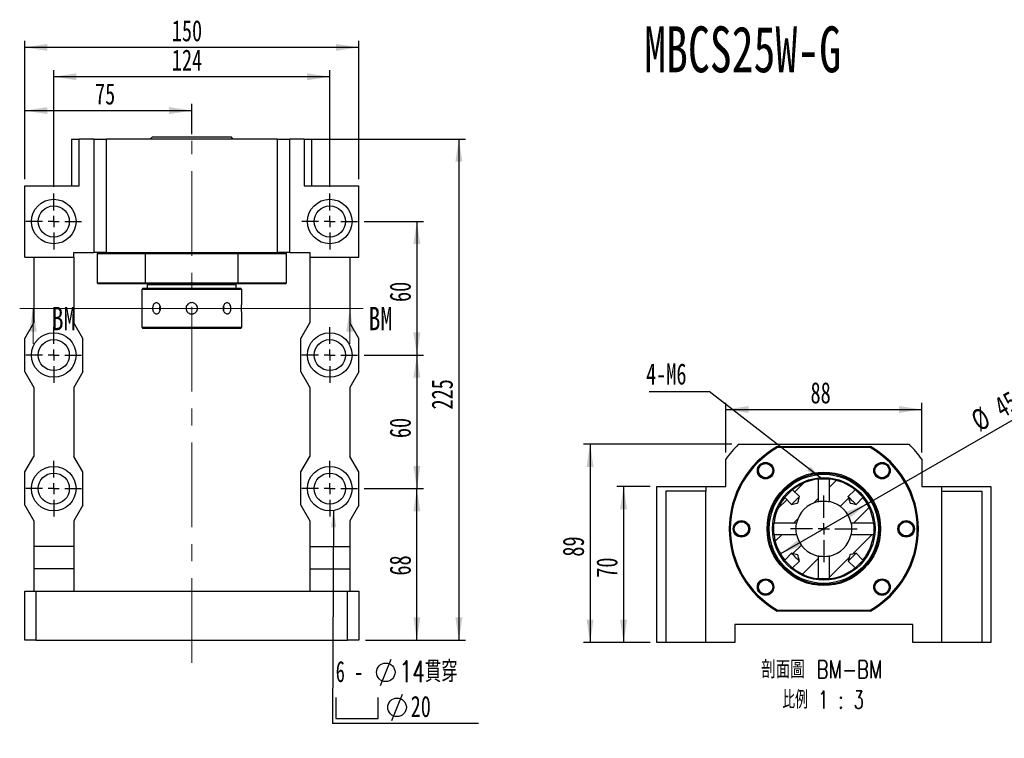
# Model space of a CAD drawing. Header units: millimetres. Extents: x 30 to 286, y 8 to 200.
# Tile 2 of 4: x 32 to 179, y 93 to 200. Entities that reach past the tile are written whole.
import ezdxf

# ---------------------------------------------------------------- set-up
doc = ezdxf.new("R2010")
doc.units = ezdxf.units.MM
doc.linetypes.add('CENTERX2', pattern=[20.32, 12.7, -2.54, 2.54, -2.54])
doc.layers.add('圖層0', color=7, linetype='Continuous')
doc.styles.add('SLDTEXTSTYLE0', font='TXT', dxfattribs={"width": 0.7})
doc.styles.add('SLDTEXTSTYLE2', font='TXT', dxfattribs={"width": 0.75})
doc.styles.add('SLDTEXTSTYLE3', font='TXT', dxfattribs={"width": 0.633333})
doc.styles.add('SLDTEXTSTYLE4', font='TXT', dxfattribs={"width": 0.7, "bigfont": 'bigfont'})
doc.styles.add('SLDTEXTSTYLE5', font='TXT', dxfattribs={"width": 0.75, "bigfont": 'bigfont'})
doc.styles.add('SLDTEXTSTYLE6', font='TXT', dxfattribs={"width": 0.65625, "bigfont": 'bigfont'})
doc.dimstyles.new('SLDDIMSTYLE2', dxfattribs={"dimtxt": 0.18, "dimasz": 2.5, "dimexe": 0, "dimexo": 0.0625, "dimgap": 0, "dimtad": 0, "dimtih": 1, "dimtoh": 1, "dimdec": 0, "dimrnd": 1e-09, "dimzin": 0, "dimdsep": 46, "dimtxsty": 'Standard', "dimsah": 1, "dimcen": 0.09, "dimadec": 0, "dimazin": 0, "dimtfac": 2.5, "dimtdec": 0, "dimtofl": 0, "dimtmove": 0, "dimatfit": 3, "dimfxl": 1, "dimfrac": 2, "dimtolj": 1, "dimtzin": 0, "dimarcsym": 0})
doc.dimstyles.new('SLDDIMSTYLE3', dxfattribs={"dimtxt": 3.389974, "dimasz": 2.5, "dimexe": 0, "dimexo": 0.0625, "dimgap": 0.847493, "dimtad": 1, "dimlfac": 3, "dimrnd": 1e-09, "dimzin": 12, "dimdsep": 46, "dimtxsty": 'SLDTEXTSTYLE0', "dimsah": 1, "dimcen": 0.09, "dimadec": 0, "dimazin": 3, "dimtfac": 1, "dimtofl": 0, "dimtmove": 0, "dimatfit": 3, "dimfxl": 1, "dimfrac": 2, "dimtolj": 1, "dimtzin": 12, "dimarcsym": 0})
doc.dimstyles.new('SLDDIMSTYLE4', dxfattribs={"dimtxt": 3.389974, "dimasz": 2.5, "dimexe": 0, "dimexo": 0.0625, "dimgap": 0.847493, "dimtad": 1, "dimlfac": 3, "dimrnd": 1e-09, "dimzin": 12, "dimdsep": 46, "dimtxsty": 'SLDTEXTSTYLE0', "dimsah": 1, "dimcen": 0, "dimadec": 0, "dimazin": 3, "dimtfac": 1, "dimtmove": 0, "dimatfit": 3, "dimfxl": 1, "dimfrac": 2, "dimtolj": 1, "dimtzin": 12, "dimarcsym": 0})

# ---------------------------------------------------------------- blocks, each defined once
blk = doc.blocks.new('_D_1')
at = {"layer": '圖層0', "color": 7}
for p, q in [((32.37, 176.52), (32.37, 187.8)), ((57.37, 183.26), (57.37, 187.8)), ((32.37, 186.8), (57.37, 186.8))]:
    blk.add_line(p, q, dxfattribs=at)
for points in [[(32.37, 186.8), (35.76, 186.27), (35.76, 187.32)], [(57.37, 186.8), (53.98, 187.32), (53.98, 186.27)]]:
    blk.add_solid(points, dxfattribs=at)
at = {"layer": '圖層0', "color": 7, "insert": (42.89, 190.89), "char_height": 3.175, "attachment_point": 1, "style": 'SLDTEXTSTYLE0'}
blk.add_mtext('75', dxfattribs=at)
blk = doc.blocks.new('_D_2')
at = {"layer": '圖層0', "color": 7}
for p, q in [((36.71, 175.36), (36.71, 192.86)), ((78.04, 191.86), (36.71, 191.86)), ((78.04, 175.36), (78.04, 192.86))]:
    blk.add_line(p, q, dxfattribs=at)
for points in [[(36.71, 191.86), (40.1, 191.34), (40.1, 192.38)], [(78.04, 191.86), (74.65, 192.38), (74.65, 191.34)]]:
    blk.add_solid(points, dxfattribs=at)
at = {"layer": '圖層0', "color": 7, "insert": (54.39, 195.95), "char_height": 3.175, "attachment_point": 1, "style": 'SLDTEXTSTYLE0'}
blk.add_mtext('124', dxfattribs=at)
blk = doc.blocks.new('_D_3')
at = {"layer": '圖層0', "color": 7}
for p, q in [((32.37, 176.52), (32.37, 197.26)), ((82.37, 196.26), (32.37, 196.26)), ((82.37, 176.52), (82.37, 197.26))]:
    blk.add_line(p, q, dxfattribs=at)
for points in [[(32.37, 196.26), (35.76, 195.74), (35.76, 196.78)], [(82.37, 196.26), (78.98, 196.78), (78.98, 195.74)]]:
    blk.add_solid(points, dxfattribs=at)
at = {"layer": '圖層0', "color": 7, "insert": (54.39, 200.35), "char_height": 3.175, "attachment_point": 1, "style": 'SLDTEXTSTYLE0'}
blk.add_mtext('150', dxfattribs=at)
blk = doc.blocks.new('_D_4')
at = {"layer": '圖層0', "color": 7}
for p, q in [((83.21, 170.19), (92.08, 170.19)), ((91.08, 170.19), (91.08, 150.19)), ((83.21, 150.19), (92.08, 150.19))]:
    blk.add_line(p, q, dxfattribs=at)
for points in [[(91.08, 170.19), (90.56, 166.8), (91.6, 166.8)], [(91.08, 150.19), (91.6, 153.58), (90.56, 153.58)]]:
    blk.add_solid(points, dxfattribs=at)
at = {"layer": '圖層0', "color": 7, "insert": (86.99, 158.14), "char_height": 3.175, "attachment_point": 1, "rotation": 90, "style": 'SLDTEXTSTYLE0'}
blk.add_mtext('60', dxfattribs=at)
blk = doc.blocks.new('_D_5')
at = {"layer": '圖層0', "color": 7}
for p, q in [((83.21, 150.19), (92.08, 150.19)), ((91.08, 150.19), (91.08, 130.19)), ((83.21, 130.19), (92.08, 130.19))]:
    blk.add_line(p, q, dxfattribs=at)
for points in [[(91.08, 150.19), (90.56, 146.8), (91.6, 146.8)], [(91.08, 130.19), (91.6, 133.58), (90.56, 133.58)]]:
    blk.add_solid(points, dxfattribs=at)
at = {"layer": '圖層0', "color": 7, "insert": (86.99, 137.76), "char_height": 3.175, "attachment_point": 1, "rotation": 90, "style": 'SLDTEXTSTYLE0'}
blk.add_mtext('60', dxfattribs=at)
blk = doc.blocks.new('_D_6')
at = {"layer": '圖層0', "color": 7}
for p, q in [((75.22, 182.52), (98.37, 182.52)), ((97.37, 182.52), (97.37, 107.52)), ((83.37, 107.52), (98.37, 107.52))]:
    blk.add_line(p, q, dxfattribs=at)
for points in [[(97.37, 182.52), (96.85, 179.13), (97.9, 179.13)], [(97.37, 107.52), (97.9, 110.91), (96.85, 110.91)]]:
    blk.add_solid(points, dxfattribs=at)
at = {"layer": '圖層0', "color": 7, "insert": (93.28, 142.04), "char_height": 3.175, "attachment_point": 1, "rotation": 90, "style": 'SLDTEXTSTYLE0'}
blk.add_mtext('225', dxfattribs=at)
blk = doc.blocks.new('_D_7')
at = {"layer": '圖層0', "color": 7}
for p, q in [((83.21, 130.19), (92.08, 130.19)), ((91.08, 107.52), (91.08, 130.19)), ((83.37, 107.52), (92.08, 107.52))]:
    blk.add_line(p, q, dxfattribs=at)
for points in [[(91.08, 130.19), (90.56, 126.8), (91.6, 126.8)], [(91.08, 107.52), (91.6, 110.91), (90.56, 110.91)]]:
    blk.add_solid(points, dxfattribs=at)
at = {"layer": '圖層0', "color": 7, "insert": (86.99, 117.18), "char_height": 3.175, "attachment_point": 1, "rotation": 90, "style": 'SLDTEXTSTYLE0'}
blk.add_mtext('68', dxfattribs=at)
blk = doc.blocks.new('SW_SYMBOL_HOLE_DIAM')
at = {"layer": '圖層0', "color": 0}
blk.add_line((300, 0), (700, 1000), dxfattribs=at)
blk.add_circle((500, 500), 350, dxfattribs=at)
blk = doc.blocks.new('SW_SYMBOL_HOLE_SPOT')
at = {"layer": '圖層0', "color": 0}
for p, q in [((0, 875), (0, 75)), ((1600, 75), (1600, 875)), ((0, 75), (1600, 75))]:
    blk.add_line(p, q, dxfattribs=at)
blk = doc.blocks.new('SW_NOTE_1')
at = {"layer": '圖層0', "color": 0}
blk.add_line((21.85, 0), (0, 0), dxfattribs=at)
at = {"layer": '圖層0', "color": 0, "xscale": 0.003964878, "yscale": 0.003964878, "zscale": 0.003964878}
for name, p in [('SW_SYMBOL_HOLE_DIAM', (5.98, 5.67)), ('SW_SYMBOL_HOLE_SPOT', (0.47, 0.43)), ('SW_SYMBOL_HOLE_DIAM', (7.67, 0.43))]:
    blk.add_blockref(name, p, dxfattribs=at)
at = {"layer": '圖層0', "color": 0, "char_height": 3.175, "attachment_point": 1}
for s, insert, style in [('6 -', (0.47, 9.36), 'SLDTEXTSTYLE3'), ('14\\M+18AD1\\M+190FA', (10.01, 9.36), 'SLDTEXTSTYLE4'), ('20', (11.69, 4.13), 'SLDTEXTSTYLE0')]:
    blk.add_mtext(s, dxfattribs=dict(at, insert=insert, style=style))
blk = doc.blocks.new('SW_CENTERMARKSYMBOL_1')
at = {"layer": '圖層0', "color": 0}
for p, q in [((0, 1.67), (0, 4.17)), ((-1.67, 0), (-4.17, 0)), ((0, 0), (-0.83, 0)), ((0, 0), (0, 0.83)), ((0, 0), (0, -0.83)), ((0, 0), (0.83, 0)), ((1.67, 0), (4.17, 0)), ((0, -1.67), (0, -4.17))]:
    blk.add_line(p, q, dxfattribs=at)
blk = doc.blocks.new('SW_CENTERMARKSYMBOL_2')
at = {"layer": '圖層0', "color": 0}
for p, q in [((0, 1.67), (0, 4.17)), ((-1.67, 0), (-4.17, 0)), ((0, 0), (-0.83, 0)), ((0, 0), (0, 0.83)), ((0, 0), (0, -0.83)), ((0, 0), (0.83, 0)), ((1.67, 0), (4.17, 0)), ((0, -1.67), (0, -4.17))]:
    blk.add_line(p, q, dxfattribs=at)
blk = doc.blocks.new('SW_CENTERMARKSYMBOL_3')
at = {"layer": '圖層0', "color": 0}
for p, q in [((0, 1.67), (0, 4.17)), ((-1.67, 0), (-4.17, 0)), ((0, 0), (-0.83, 0)), ((0, 0), (0, 0.83)), ((0, 0), (0, -0.83)), ((0, 0), (0.83, 0)), ((1.67, 0), (4.17, 0)), ((0, -1.67), (0, -4.17))]:
    blk.add_line(p, q, dxfattribs=at)
blk = doc.blocks.new('SW_CENTERMARKSYMBOL_4')
at = {"layer": '圖層0', "color": 0}
for p, q in [((0, 1.67), (0, 4.17)), ((-1.67, 0), (-4.17, 0)), ((0, 0), (-0.83, 0)), ((0, 0), (0, 0.83)), ((0, 0), (0, -0.83)), ((0, 0), (0.83, 0)), ((1.67, 0), (4.17, 0)), ((0, -1.67), (0, -4.17))]:
    blk.add_line(p, q, dxfattribs=at)
blk = doc.blocks.new('SW_CENTERMARKSYMBOL_5')
at = {"layer": '圖層0', "color": 0}
for p, q in [((0, 1.67), (0, 4.17)), ((-1.67, 0), (-4.17, 0)), ((0, 0), (-0.83, 0)), ((0, 0), (0, 0.83)), ((0, 0), (0, -0.83)), ((0, 0), (0.83, 0)), ((1.67, 0), (4.17, 0)), ((0, -1.67), (0, -4.17))]:
    blk.add_line(p, q, dxfattribs=at)
blk = doc.blocks.new('SW_CENTERMARKSYMBOL_6')
at = {"layer": '圖層0', "color": 0}
for p, q in [((0, 1.67), (0, 4.17)), ((-1.67, 0), (-4.17, 0)), ((0, 0), (-0.83, 0)), ((0, 0), (0, 0.83)), ((0, 0), (0, -0.83)), ((0, 0), (0.83, 0)), ((1.67, 0), (4.17, 0)), ((0, -1.67), (0, -4.17))]:
    blk.add_line(p, q, dxfattribs=at)
blk = doc.blocks.new('_D_8')
at = {"layer": '圖層0', "color": 7}
for p, q in [((126.02, 130.5), (121.03, 130.5)), ((122.03, 130.5), (122.03, 107.17)), ((126.02, 107.17), (121.03, 107.17))]:
    blk.add_line(p, q, dxfattribs=at)
for points in [[(122.03, 130.5), (121.51, 127.11), (122.55, 127.11)], [(122.03, 107.17), (122.55, 110.56), (121.51, 110.56)]]:
    blk.add_solid(points, dxfattribs=at)
at = {"layer": '圖層0', "color": 7, "insert": (117.94, 116.85), "char_height": 3.175, "attachment_point": 1, "rotation": 90, "style": 'SLDTEXTSTYLE0'}
blk.add_mtext('70', dxfattribs=at)
blk = doc.blocks.new('_D_9')
at = {"layer": '圖層0', "color": 7}
for p, q in [((137.35, 135.6), (137.35, 143.04)), ((166.68, 135.6), (166.68, 143.04)), ((137.35, 142.04), (166.68, 142.04))]:
    blk.add_line(p, q, dxfattribs=at)
for points in [[(137.35, 142.04), (140.74, 141.52), (140.74, 142.56)], [(166.68, 142.04), (163.29, 142.56), (163.29, 141.52)]]:
    blk.add_solid(points, dxfattribs=at)
at = {"layer": '圖層0', "color": 7, "insert": (150.03, 146.13), "char_height": 3.175, "attachment_point": 1, "style": 'SLDTEXTSTYLE0'}
blk.add_mtext('88', dxfattribs=at)
blk = doc.blocks.new('_D_10')
at = {"layer": '圖層0', "color": 7}
for p, q in [((138.23, 136.83), (116.02, 136.83)), ((117.02, 136.83), (117.02, 107.17)), ((126.02, 107.17), (116.02, 107.17))]:
    blk.add_line(p, q, dxfattribs=at)
for points in [[(117.02, 136.83), (116.49, 133.44), (117.54, 133.44)], [(117.02, 107.17), (117.54, 110.56), (116.49, 110.56)]]:
    blk.add_solid(points, dxfattribs=at)
at = {"layer": '圖層0', "color": 7, "insert": (112.92, 120.01), "char_height": 3.175, "attachment_point": 1, "rotation": 90, "style": 'SLDTEXTSTYLE0'}
blk.add_mtext('89', dxfattribs=at)
blk = doc.blocks.new('_D_11')
at = {"layer": '圖層0', "color": 7}
for q in [(182.7, 141.88), (145.52, 120.42)]:
    blk.add_line((158.51, 127.92), q, dxfattribs=at)
for points in [[(158.51, 127.92), (155.31, 126.67), (155.84, 125.77)], [(145.52, 120.42), (148.72, 121.66), (148.2, 122.56)]]:
    blk.add_solid(points, dxfattribs=at)
at = {"layer": '圖層0', "color": 7, "char_height": 3.175, "attachment_point": 1, "rotation": 30, "style": 'SLDTEXTSTYLE0'}
for s, insert in [('45', (177.21, 143.43)), ('%%c', (173.73, 141.42))]:
    blk.add_mtext(s, dxfattribs=dict(at, insert=insert))
blk = doc.blocks.new('SW_NOTE_2')
at = {"layer": '圖層0', "color": 0, "char_height": 2.6458, "attachment_point": 2}
for s, insert, style in [('\\M+19655\\M+196CA\\M+19AA4 BM-BM', (11.33, 3.41), 'SLDTEXTSTYLE5'), ('\\M+194E4\\M+197E1 1 : 3', (11.52, -1.12), 'SLDTEXTSTYLE6')]:
    blk.add_mtext(s, dxfattribs=dict(at, insert=insert, style=style))
blk = doc.blocks.new('SW_NOTE_3')
at = {"layer": '圖層0', "color": 0}
blk.add_line((-8.96, 0), (0, 0), dxfattribs=at)
at = {"layer": '圖層0', "color": 0, "insert": (-9.44, 4.2), "char_height": 3.175, "attachment_point": 1, "style": 'SLDTEXTSTYLE0'}
blk.add_mtext('4-M6', dxfattribs=at)
blk = doc.blocks.new('SW_CENTERMARKSYMBOL_7')
at = {"layer": '圖層0', "color": 0}
for p, q in [((0, 1.67), (0, 5)), ((-1.67, 0), (-5, 0)), ((0, 0), (-0.83, 0)), ((0, 0), (0, 0.83)), ((0, 0), (0, -0.83)), ((0, 0), (0.83, 0)), ((1.67, 0), (5, 0)), ((0, -1.67), (0, -5))]:
    blk.add_line(p, q, dxfattribs=at)

msp = doc.modelspace()

# ---------------------------------------------------------------- hatches: boundary and pattern name
at = {"linetype": 'Continuous', "lineweight": 18}
h = msp.add_hatch(dxfattribs=at)
h.set_pattern_fill('ANSI31', style=0)
edge = h.paths.add_edge_path(flags=0)
edge.add_spline(control_points=[(148.3627, 128.999), (148.2857, 128.6906), (148.2775, 128.3545), (148.1258, 128.0751), (148.1237, 128.0712), (148.121, 128.0674), (148.1177, 128.0643), (148.1142, 128.061), (148.1101, 128.0585), (148.1058, 128.0564), (148.0867, 128.0471), (148.0656, 128.0425), (148.0451, 128.037), (147.964, 128.0151), (147.8823, 127.9953), (147.8008, 127.9748), (147.5954, 127.9234), (147.39, 127.8722), (147.1846, 127.8209)], knot_values=[0.00396067, 0.00396067, 0.00396067, 0.00396067, 0.00682202, 0.00682202, 0.00682202, 0.00686173, 0.00686173, 0.00686173, 0.00690371, 0.00690371, 0.00690371, 0.00709096, 0.00709096, 0.00709096, 0.0078316, 0.0078316, 0.0078316, 0.00969718, 0.00969718, 0.00969718, 0.00969718], weights=[1, 1, 1, 1, 1, 1, 1, 1, 1, 1, 1, 1, 1, 1, 1, 1, 1, 1, 1], degree=3, periodic=0)
edge.add_line((147.1846, 127.8209), (146.1567, 128.8488))
edge.add_arc((152.0163, 124.1673), 7.5, 141.377216, 173.494609)
edge.add_line((144.5646, 125.0171), (147.9372, 125.0171))
edge.add_arc((152.0163, 124.1673), 4.1667, 101.767106, 168.232894, ccw=False)
edge.add_line((151.1666, 128.2464), (151.1666, 131.619))
edge.add_arc((152.0163, 124.1673), 7.5, 96.505391, 128.622784)
edge.add_line((147.3348, 130.0269), (148.3627, 128.999))
h = msp.add_hatch(dxfattribs=at)
h.set_pattern_fill('ANSI31', style=0)
edge = h.paths.add_edge_path(flags=0)
edge.add_spline(control_points=[(156.848, 127.8209), (156.7903, 127.8353), (156.7326, 127.8497), (156.6749, 127.8641), (156.5509, 127.8951), (156.4268, 127.926), (156.3028, 127.9571), (156.2386, 127.9731), (156.1745, 127.9892), (156.1104, 128.0054), (156.0772, 128.0137), (156.0439, 128.0221), (156.0108, 128.0308), (155.9935, 128.0353), (155.9763, 128.0399), (155.9591, 128.0449), (155.95, 128.0476), (155.9408, 128.0504), (155.932, 128.0541), (155.9269, 128.0562), (155.9219, 128.0586), (155.9176, 128.062), (155.9139, 128.0648), (155.9108, 128.0684), (155.9084, 128.0723), (155.9001, 128.0857), (155.8964, 128.1014), (155.892, 128.1165), (155.8751, 128.1756), (155.8608, 128.2355), (155.8458, 128.2951), (155.7867, 128.5297), (155.7284, 128.7644), (155.6699, 128.999)], knot_values=[0.00166339, 0.00166339, 0.00166339, 0.00166339, 0.00219848, 0.00219848, 0.00219848, 0.00334923, 0.00334923, 0.00334923, 0.00394433, 0.00394433, 0.00394433, 0.00425262, 0.00425262, 0.00425262, 0.00441337, 0.00441337, 0.00441337, 0.00449928, 0.00449928, 0.00449928, 0.00454893, 0.00454893, 0.00454893, 0.00459074, 0.00459074, 0.00459074, 0.00473406, 0.00473406, 0.00473406, 0.00529451, 0.00529451, 0.00529451, 0.00749784, 0.00749784, 0.00749784, 0.00749784], weights=[1, 1, 1, 1, 1, 1, 1, 1, 1, 1, 1, 1, 1, 1, 1, 1, 1, 1, 1, 1, 1, 1, 1, 1, 1, 1, 1, 1, 1, 1, 1, 1, 1, 1], degree=3, periodic=0)
edge.add_line((155.6699, 128.999), (156.6977, 130.0269))
edge.add_arc((152.0163, 124.1673), 7.5, 51.377216, 83.494609)
edge.add_line((152.866, 131.619), (152.866, 128.2464))
edge.add_arc((152.0163, 124.1673), 4.1667, 11.767106, 78.232894, ccw=False)
edge.add_line((156.0954, 125.0171), (159.468, 125.0171))
edge.add_arc((152.0163, 124.1673), 7.5, 6.505391, 38.622784)
edge.add_line((157.8758, 128.8488), (156.848, 127.8209))
h = msp.add_hatch(dxfattribs=at)
h.set_pattern_fill('ANSI31', style=0)
edge = h.paths.add_edge_path(flags=0)
edge.add_line((148.3627, 119.3356), (147.3348, 118.3078))
edge.add_arc((152.0163, 124.1673), 7.5, 231.377216, 263.494609)
edge.add_line((151.1666, 116.7156), (151.1666, 120.0882))
edge.add_arc((152.0163, 124.1673), 4.1667, 191.767106, 258.232894, ccw=False)
edge.add_line((147.9372, 123.3176), (144.5646, 123.3176))
edge.add_arc((152.0163, 124.1673), 7.5, 186.505391, 218.622784)
edge.add_line((146.1567, 119.4859), (147.1846, 120.5137))
edge.add_spline(control_points=[(147.1846, 120.5137), (147.4192, 120.4552), (147.6539, 120.3969), (147.8885, 120.3378), (147.9481, 120.3228), (148.008, 120.3085), (148.0671, 120.2916), (148.0822, 120.2872), (148.098, 120.2835), (148.1113, 120.2752), (148.1152, 120.2728), (148.1188, 120.2697), (148.1216, 120.2661), (148.125, 120.2617), (148.1274, 120.2567), (148.1295, 120.2516), (148.1332, 120.2428), (148.136, 120.2336), (148.1387, 120.2245), (148.1437, 120.2073), (148.1483, 120.1901), (148.1528, 120.1728), (148.1615, 120.1397), (148.1699, 120.1064), (148.1783, 120.0732), (148.1944, 120.0091), (148.2105, 119.945), (148.2266, 119.8808), (148.2576, 119.7568), (148.2886, 119.6327), (148.3195, 119.5087), (148.3339, 119.451), (148.3483, 119.3933), (148.3627, 119.3356)], knot_values=[0.00903724, 0.00903724, 0.00903724, 0.00903724, 0.01121388, 0.01121388, 0.01121388, 0.01176753, 0.01176753, 0.01176753, 0.01190912, 0.01190912, 0.01190912, 0.01195042, 0.01195042, 0.01195042, 0.01199946, 0.01199946, 0.01199946, 0.01208434, 0.01208434, 0.01208434, 0.01224314, 0.01224314, 0.01224314, 0.01254769, 0.01254769, 0.01254769, 0.01313558, 0.01313558, 0.01313558, 0.01427239, 0.01427239, 0.01427239, 0.014801, 0.014801, 0.014801, 0.014801], weights=[1, 1, 1, 1, 1, 1, 1, 1, 1, 1, 1, 1, 1, 1, 1, 1, 1, 1, 1, 1, 1, 1, 1, 1, 1, 1, 1, 1, 1, 1, 1, 1, 1, 1], degree=3, periodic=0)
h = msp.add_hatch(dxfattribs=at)
h.set_pattern_fill('ANSI31', style=0)
edge = h.paths.add_edge_path(flags=0)
edge.add_line((156.6977, 118.3078), (155.6699, 119.3356))
edge.add_spline(control_points=[(155.6699, 119.3356), (155.7284, 119.5703), (155.7867, 119.805), (155.8458, 120.0395), (155.8608, 120.0992), (155.8751, 120.159), (155.892, 120.2182), (155.8964, 120.2333), (155.9001, 120.249), (155.9084, 120.2623), (155.9108, 120.2662), (155.9139, 120.2698), (155.9176, 120.2727), (155.9219, 120.276), (155.9269, 120.2785), (155.932, 120.2806), (155.9408, 120.2842), (155.95, 120.287), (155.9591, 120.2897), (155.9763, 120.2948), (155.9935, 120.2993), (156.0108, 120.3038), (156.0439, 120.3125), (156.0772, 120.3209), (156.1104, 120.3293), (156.1745, 120.3455), (156.2386, 120.3616), (156.3028, 120.3776), (156.4268, 120.4086), (156.5509, 120.4396), (156.6749, 120.4706), (156.7326, 120.485), (156.7903, 120.4994), (156.848, 120.5137)], knot_values=[0.00903724, 0.00903724, 0.00903724, 0.00903724, 0.01121388, 0.01121388, 0.01121388, 0.01176753, 0.01176753, 0.01176753, 0.01190912, 0.01190912, 0.01190912, 0.01195042, 0.01195042, 0.01195042, 0.01199946, 0.01199946, 0.01199946, 0.01208434, 0.01208434, 0.01208434, 0.01224314, 0.01224314, 0.01224314, 0.01254769, 0.01254769, 0.01254769, 0.01313558, 0.01313558, 0.01313558, 0.01427239, 0.01427239, 0.01427239, 0.014801, 0.014801, 0.014801, 0.014801], weights=[1, 1, 1, 1, 1, 1, 1, 1, 1, 1, 1, 1, 1, 1, 1, 1, 1, 1, 1, 1, 1, 1, 1, 1, 1, 1, 1, 1, 1, 1, 1, 1, 1, 1], degree=3, periodic=0)
edge.add_line((156.848, 120.5137), (157.8758, 119.4859))
edge.add_arc((152.0163, 124.1673), 7.5, 321.377216, 353.494609)
edge.add_line((159.468, 123.3176), (156.0954, 123.3176))
edge.add_arc((152.0163, 124.1673), 4.1667, 281.767106, 348.232894, ccw=False)
edge.add_line((152.866, 120.0882), (152.866, 116.7156))
edge.add_arc((152.0163, 124.1673), 7.5, 276.505391, 308.622784)

# ---------------------------------------------------------------- linework, layer by layer
at = {"color": 7, "linetype": 'Continuous', "lineweight": 25}
for p, q in [((51.4909, 182.8573), (51.1576, 182.524)), ((51.4909, 182.8573), (60.4268, 182.8573)), ((60.4268, 182.8573), (63.2576, 182.8573)), ((63.5909, 182.524), (63.2576, 182.8573)), ((39.3743, 182.524), (39.3743, 175.524)), ((39.3743, 182.524), (40.5253, 182.524)), ((40.5253, 175.524), (40.5253, 182.524)), ((42.7076, 182.524), (40.5253, 182.524)), ((42.7076, 182.524), (42.7076, 165.524)), ((42.7076, 182.524), (44.5854, 182.524)), ((70.1631, 182.524), (44.5854, 182.524)), ((44.5854, 165.524), (44.5854, 182.524)), ((70.1631, 182.524), (70.1631, 165.524)), ((70.1631, 182.524), (72.0409, 182.524)), ((72.0409, 165.524), (72.0409, 182.524)), ((74.2233, 182.524), (72.0409, 182.524)), ((74.2233, 182.524), (74.2233, 175.524)), ((74.2233, 182.524), (75.3743, 182.524)), ((75.3743, 175.524), (75.3743, 182.524)), ((32.3743, 164.8573), (32.3743, 175.524)), ((32.3743, 175.524), (40.5253, 175.524)), ((74.2233, 175.524), (82.3743, 175.524)), ((82.3743, 164.8573), (82.3743, 175.524)), ((39.7076, 164.8573), (39.7076, 165.524)), ((39.7076, 165.524), (42.7076, 165.524)), ((44.5854, 165.524), (42.7076, 165.524)), ((43.3743, 165.524), (43.2076, 165.3573)), ((43.2076, 165.3573), (43.2076, 161.024)), ((50.4041, 165.3573), (43.2076, 165.3573)), ((44.5854, 165.524), (70.1631, 165.524)), ((50.4481, 165.524), (50.4041, 165.3573)), ((64.3444, 165.3573), (50.4041, 165.3573)), ((50.4041, 165.3573), (50.4041, 161.024)), ((64.3444, 165.3573), (64.3005, 165.524)), ((64.3444, 161.024), (64.3444, 165.3573)), ((71.5409, 165.3573), (64.3444, 165.3573)), ((72.0409, 165.524), (70.1631, 165.524)), ((71.5409, 165.3573), (71.3743, 165.524)), ((71.5409, 161.024), (71.5409, 165.3573)), ((72.0409, 165.524), (75.0409, 165.524)), ((75.0409, 165.524), (75.0409, 164.8573)), ((32.3743, 164.8573), (39.7076, 164.8573)), ((33.7076, 164.8573), (33.7076, 155.024)), ((39.7076, 164.8573), (39.7076, 155.024)), ((75.0409, 164.8573), (82.3743, 164.8573)), ((75.0409, 164.8573), (75.0409, 155.024)), ((81.0409, 164.8573), (81.0409, 155.024)), ((43.2076, 161.024), (43.3743, 160.8573)), ((43.2076, 161.024), (50.4041, 161.024)), ((50.4481, 160.8573), (43.3743, 160.8573)), ((50.4041, 161.024), (64.3444, 161.024)), ((50.4041, 161.024), (50.4481, 160.8573)), ((64.3005, 160.8573), (50.4481, 160.8573)), ((50.8743, 160.8573), (50.7076, 160.6907)), ((64.0409, 160.6907), (63.8743, 160.8573)), ((64.3005, 160.8573), (64.3444, 161.024)), ((71.3743, 160.8573), (64.3005, 160.8573)), ((64.3444, 161.024), (71.5409, 161.024)), ((71.3743, 160.8573), (71.5409, 161.024)), ((50.0409, 160.1907), (49.8743, 160.024)), ((49.8743, 160.024), (49.8743, 158.0407)), ((57.3743, 160.024), (49.8743, 160.024)), ((50.0409, 160.1907), (57.3743, 160.1907)), ((50.7076, 160.6907), (50.7076, 160.1907)), ((57.3743, 160.6907), (50.7076, 160.6907)), ((64.0409, 160.6907), (57.3743, 160.6907)), ((57.3743, 160.1907), (64.7076, 160.1907)), ((64.8743, 160.024), (57.3743, 160.024)), ((64.0409, 160.1907), (64.0409, 160.6907)), ((64.8743, 160.024), (64.7076, 160.1907)), ((64.8743, 158.03), (64.8743, 160.024)), ((49.8743, 156.3513), (49.8743, 154.3573)), ((64.8743, 154.3573), (64.8743, 156.3407)), ((32.3743, 152.6907), (33.7076, 155.024)), ((41.0409, 152.6907), (39.7076, 155.024)), ((73.7076, 152.6907), (75.0409, 155.024)), ((82.3743, 152.6907), (81.0409, 155.024)), ((49.8743, 154.3573), (50.0409, 154.1907)), ((49.8743, 154.3573), (64.8743, 154.3573)), ((64.7076, 154.1907), (50.0409, 154.1907)), ((64.7076, 154.1907), (64.8743, 154.3573)), ((32.3743, 147.6907), (32.3743, 152.6907)), ((41.0409, 147.6907), (41.0409, 152.6907)), ((73.7076, 147.6907), (73.7076, 152.6907)), ((82.3743, 147.6907), (82.3743, 152.6907)), ((32.3743, 147.6907), (33.7076, 145.3573)), ((41.0409, 147.6907), (39.7076, 145.3573)), ((73.7076, 147.6907), (75.0409, 145.3573)), ((82.3743, 147.6907), (81.0409, 145.3573)), ((33.7076, 145.3573), (33.7076, 135.024)), ((39.7076, 145.3573), (39.7076, 135.024)), ((75.0409, 145.3573), (75.0409, 135.024)), ((81.0409, 145.3573), (81.0409, 135.024)), ((139.2274, 136.834), (164.8052, 136.834)), ((145.0461, 136.5007), (145.0901, 136.334)), ((145.0461, 136.5007), (158.9865, 136.5007)), ((158.9425, 136.334), (145.0901, 136.334)), ((158.9425, 136.334), (158.9865, 136.5007)), ((32.3743, 132.6907), (33.7076, 135.024)), ((41.0409, 132.6907), (39.7076, 135.024)), ((73.7076, 132.6907), (75.0409, 135.024)), ((82.3743, 132.6907), (81.0409, 135.024)), ((137.3496, 130.5007), (137.3496, 134.6023)), ((166.6829, 134.6023), (166.6829, 130.5007)), ((32.3743, 127.6907), (32.3743, 132.6907)), ((41.0409, 127.6907), (41.0409, 132.6907)), ((73.7076, 127.6907), (73.7076, 132.6907)), ((82.3743, 127.6907), (82.3743, 132.6907)), ((151.1663, 131.6191), (151.1663, 131.619)), ((151.1666, 131.619), (151.1666, 128.2464)), ((152.866, 128.2464), (152.866, 131.619)), ((152.8663, 131.619), (152.8663, 131.619)), ((161.6507, 132.2615), (161.4684, 132.0102)), ((127.0163, 107.1673), (127.0163, 130.5007)), ((127.0163, 130.5007), (134.3496, 130.5007)), ((128.3496, 129.834), (128.3496, 107.1673)), ((134.3496, 129.834), (128.3496, 129.834)), ((134.3496, 130.5007), (134.3496, 129.834)), ((134.3496, 130.5007), (137.3496, 130.5007)), ((134.3496, 107.1673), (134.3496, 129.834)), ((148.3627, 128.999), (147.3348, 130.0269)), ((156.6977, 130.0269), (155.6699, 128.999)), ((166.6829, 130.5007), (169.6829, 130.5007)), ((169.6829, 130.5007), (177.0163, 130.5007)), ((169.6829, 129.834), (169.6829, 130.5007)), ((169.6829, 107.1673), (169.6829, 129.834)), ((169.6829, 129.834), (175.6829, 129.834)), ((175.6829, 129.834), (175.6829, 107.1673)), ((177.0163, 130.5007), (177.0163, 107.1673)), ((146.1567, 128.8488), (147.1846, 127.8209)), ((156.848, 127.8209), (157.8758, 128.8488)), ((32.3743, 127.6907), (33.7076, 125.3573)), ((41.0409, 127.6907), (39.7076, 125.3573)), ((73.7076, 127.6907), (75.0409, 125.3573)), ((82.3743, 127.6907), (81.0409, 125.3573)), ((33.7076, 125.3573), (33.7076, 121.524)), ((39.7076, 125.3573), (39.7076, 121.524)), ((75.0409, 125.3573), (75.0409, 121.524)), ((81.0409, 125.3573), (81.0409, 121.524)), ((138.7604, 124.7806), (138.939, 125.0346)), ((144.5646, 125.0173), (144.5643, 125.0173)), ((147.9372, 125.0171), (144.5646, 125.0171)), ((159.468, 125.0171), (156.0954, 125.0171)), ((159.4681, 125.0173), (159.468, 125.0173)), ((144.5646, 123.3176), (147.9372, 123.3176)), ((156.0954, 123.3176), (159.468, 123.3176)), ((159.468, 123.3173), (159.468, 123.3173)), ((165.2722, 123.554), (165.0935, 123.3001)), ((39.7076, 121.524), (33.7076, 121.524)), ((33.7076, 121.524), (33.7076, 118.1907)), ((39.7076, 121.524), (39.7076, 118.1907)), ((75.0409, 121.524), (81.0409, 121.524)), ((75.0409, 121.524), (75.0409, 118.1907)), ((81.0409, 121.524), (81.0409, 118.1907)), ((147.1846, 120.5137), (146.1567, 119.4859)), ((151.1666, 120.0882), (151.1666, 116.7156)), ((152.866, 116.7156), (152.866, 120.0882)), ((157.8758, 119.4859), (156.848, 120.5137)), ((39.7076, 118.1907), (33.7076, 118.1907)), ((33.7076, 118.1907), (33.7076, 114.8573)), ((39.7076, 118.1907), (39.7076, 114.8573)), ((75.0409, 118.1907), (81.0409, 118.1907)), ((75.0409, 118.1907), (75.0409, 114.8573)), ((81.0409, 118.1907), (81.0409, 114.8573)), ((147.3348, 118.3078), (148.3627, 119.3356)), ((155.6699, 119.3356), (156.6977, 118.3078)), ((151.1663, 116.7157), (151.1663, 116.7156)), ((152.8663, 116.7155), (152.8663, 116.7157)), ((142.3818, 116.0731), (142.5642, 116.3244)), ((161.845, 115.432), (161.8328, 115.1217)), ((32.3743, 107.524), (32.3743, 114.8573)), ((32.3743, 114.8573), (34.0409, 114.8573)), ((34.0409, 114.8573), (34.0409, 107.524)), ((34.0409, 114.8573), (80.7076, 114.8573)), ((80.7076, 107.524), (80.7076, 114.8573)), ((80.7076, 114.8573), (82.3743, 114.8573)), ((82.3743, 114.8573), (82.3743, 107.524)), ((145.0461, 111.834), (145.0901, 112.0007)), ((158.9865, 111.834), (145.0461, 111.834)), ((145.0901, 112.0007), (158.9425, 112.0007)), ((158.9425, 112.0007), (158.9865, 111.834)), ((165.3496, 109.834), (138.6829, 109.834)), ((138.6829, 109.834), (138.6829, 107.1673)), ((165.3496, 107.1673), (165.3496, 109.834)), ((34.0409, 107.524), (32.3743, 107.524)), ((34.0409, 107.524), (80.7076, 107.524)), ((82.3743, 107.524), (80.7076, 107.524)), ((128.3496, 107.1673), (127.0163, 107.1673)), ((134.3496, 107.1673), (128.3496, 107.1673)), ((138.6829, 107.1673), (134.3496, 107.1673)), ((169.6829, 107.1673), (165.3496, 107.1673)), ((175.6829, 107.1673), (169.6829, 107.1673)), ((177.0163, 107.1673), (175.6829, 107.1673))]:
    msp.add_line(p, q, dxfattribs=at)
at = {"color": 7, "linetype": 'Continuous', "lineweight": 18}
for p, q in [((83.0568, 157.169), (31.6078, 157.169)), ((33.6078, 151.849), (33.6078, 157.169)), ((81.0568, 151.849), (81.0568, 157.169))]:
    msp.add_line(p, q, dxfattribs=at)
at = {"color": 7, "linetype": 'Continuous', "lineweight": 25, "flags": 128}
for points in [[(62.1393, 156.8052), (62.18, 156.945), (62.2062, 157.1907)], [(62.2062, 157.1907), (62.18, 157.4363), (62.1401, 157.574)], [(151.1666, 131.619), (151.1717, 131.6196), (151.2502, 131.6281), (151.4143, 131.6431), (151.647, 131.6582), (151.9217, 131.6667), (152.2056, 131.6649), (152.4676, 131.6537), (152.68, 131.6379), (152.8185, 131.6243), (152.8663, 131.619), (152.866, 131.619)], [(146.1567, 128.8488), (146.1698, 128.865), (146.2373, 128.9479), (146.3578, 129.0899), (146.522, 129.2725), (146.7136, 129.4712), (146.9112, 129.6617), (147.0925, 129.8248), (147.2352, 129.9458), (147.3188, 130.014), (147.3351, 130.027), (147.3348, 130.0269)], [(156.6977, 130.0269), (156.714, 130.0138), (156.7968, 129.9463), (156.9389, 129.8258), (157.1215, 129.6616), (157.3202, 129.47), (157.5107, 129.2724), (157.6737, 129.0911), (157.7948, 128.9485), (157.8629, 128.8648), (157.876, 128.8485), (157.8758, 128.8488)], [(148.3627, 128.999), (148.3487, 128.9851), (148.3002, 128.9366), (148.2201, 128.8564), (148.1132, 128.7495), (147.9859, 128.6222), (147.8458, 128.4822), (147.7014, 128.3378), (147.5614, 128.1977), (147.4341, 128.0704), (147.3272, 127.9635), (147.247, 127.8834), (147.1985, 127.8349), (147.1846, 127.8209)], [(147.1846, 127.8209), (147.8008, 127.9748), (148.0451, 128.037), (148.1058, 128.0564), (148.1177, 128.0643), (148.1258, 128.0751), (148.2375, 128.3703), (148.3008, 128.6845), (148.3627, 128.999)], [(151.1666, 128.2464), (151.1711, 128.2474), (151.246, 128.2622), (151.4049, 128.2889), (151.6352, 128.3165), (151.9099, 128.3326), (152.1921, 128.3303), (152.4522, 128.3111), (152.667, 128.2829), (152.8118, 128.2573), (152.8661, 128.2464), (152.866, 128.2464)], [(156.848, 127.8209), (156.834, 127.8349), (156.7855, 127.8834), (156.7054, 127.9635), (156.5985, 128.0704), (156.4712, 128.1977), (156.3311, 128.3378), (156.1867, 128.4822), (156.0467, 128.6222), (155.9194, 128.7495), (155.8124, 128.8564), (155.7323, 128.9366), (155.6838, 128.9851), (155.6699, 128.999)], [(155.6699, 128.999), (155.8458, 128.2951), (155.892, 128.1165), (155.9084, 128.0723), (155.9176, 128.062), (155.932, 128.0541), (155.9591, 128.0449), (156.0108, 128.0308), (156.1104, 128.0054), (156.3028, 127.9571), (156.6749, 127.8641), (156.848, 127.8209)], [(144.5646, 123.3176), (144.5646, 123.3173), (144.5593, 123.3649), (144.5459, 123.5019), (144.53, 123.7141), (144.5187, 123.9783), (144.5163, 124.1673), (144.5215, 124.4477), (144.535, 124.6964), (144.5508, 124.8866), (144.5622, 124.9961), (144.5646, 125.0171)], [(147.9372, 123.3176), (147.9372, 123.3175), (147.929, 123.3579), (147.9057, 123.4858), (147.8769, 123.691), (147.8551, 123.9528), (147.8496, 124.1673), (147.8589, 124.4454), (147.8828, 124.6921), (147.9116, 124.8831), (147.9326, 124.995), (147.9372, 125.0171)], [(156.0954, 125.0171), (156.0963, 125.0125), (156.1111, 124.9376), (156.1378, 124.7787), (156.1655, 124.5484), (156.1816, 124.2737), (156.1792, 123.9915), (156.1601, 123.7315), (156.1318, 123.5166), (156.1063, 123.3718), (156.0954, 123.3175), (156.0954, 123.3176)], [(159.468, 125.0171), (159.4686, 125.0119), (159.477, 124.9334), (159.4921, 124.7693), (159.5072, 124.5366), (159.5157, 124.2619), (159.5139, 123.978), (159.5027, 123.716), (159.4869, 123.5036), (159.4732, 123.3651), (159.468, 123.3173), (159.468, 123.3176)], [(147.3348, 118.3078), (147.3186, 118.3208), (147.2357, 118.3884), (147.0937, 118.5089), (146.9111, 118.6731), (146.7124, 118.8646), (146.5219, 119.0623), (146.3588, 119.2436), (146.2378, 119.3862), (146.1696, 119.4698), (146.1566, 119.4861), (146.1567, 119.4859)], [(147.1846, 120.5137), (147.1985, 120.4998), (147.247, 120.4513), (147.3272, 120.3712), (147.4341, 120.2642), (147.5614, 120.1369), (147.7014, 119.9969), (147.8458, 119.8525), (147.9859, 119.7124), (148.1132, 119.5851), (148.2201, 119.4782), (148.3002, 119.3981), (148.3487, 119.3496), (148.3627, 119.3356)], [(148.3627, 119.3356), (148.3195, 119.5087), (148.2266, 119.8808), (148.1783, 120.0732), (148.1528, 120.1728), (148.1387, 120.2245), (148.1295, 120.2516), (148.1216, 120.2661), (148.1113, 120.2752), (148.0671, 120.2916), (147.8885, 120.3378), (147.1846, 120.5137)], [(152.866, 120.0882), (152.8615, 120.0873), (152.7866, 120.0725), (152.6276, 120.0458), (152.3974, 120.0181), (152.1227, 120.002), (151.8404, 120.0044), (151.5804, 120.0235), (151.3656, 120.0518), (151.2207, 120.0773), (151.1665, 120.0882), (151.1666, 120.0882)], [(155.6699, 119.3356), (155.6838, 119.3496), (155.7323, 119.3981), (155.8124, 119.4782), (155.9194, 119.5851), (156.0467, 119.7124), (156.1867, 119.8525), (156.3311, 119.9969), (156.4712, 120.1369), (156.5985, 120.2642), (156.7054, 120.3712), (156.7855, 120.4513), (156.834, 120.4998), (156.848, 120.5137)], [(156.848, 120.5137), (156.6749, 120.4706), (156.3028, 120.3776), (156.1104, 120.3293), (156.0108, 120.3038), (155.9591, 120.2897), (155.932, 120.2806), (155.9176, 120.2727), (155.9084, 120.2623), (155.892, 120.2182), (155.8458, 120.0395), (155.6699, 119.3356)], [(157.8758, 119.4859), (157.8628, 119.4696), (157.7952, 119.3868), (157.6747, 119.2448), (157.5105, 119.0621), (157.319, 118.8634), (157.1213, 118.6729), (156.94, 118.5099), (156.7974, 118.3888), (156.7138, 118.3207), (156.6975, 118.3076), (156.6977, 118.3078)], [(152.866, 116.7156), (152.8609, 116.715), (152.7823, 116.7066), (152.6183, 116.6915), (152.3856, 116.6764), (152.1109, 116.6679), (151.8269, 116.6697), (151.565, 116.6809), (151.3526, 116.6968), (151.214, 116.7104), (151.1663, 116.7157), (151.1666, 116.7156)]]:
    msp.add_lwpolyline(points, dxfattribs=at)
at = {"color": 7, "linetype": 'Continuous', "lineweight": 25}
for centre, radius in [((36.7076, 170.1907), 3.3333), ((36.7076, 170.1907), 2.3333), ((78.0409, 170.1907), 3.3333), ((78.0409, 170.1907), 2.3333), ((36.7076, 150.1907), 3.3333), ((78.0409, 150.1907), 3.3333), ((36.7076, 150.1907), 2.3333), ((78.0409, 150.1907), 2.3333), ((36.7076, 130.1907), 3.3333), ((78.0409, 130.1907), 3.3333), ((143.2953, 132.8883), 1.2333), ((143.2953, 132.8883), 1.1333), ((143.2953, 132.8883), 1.0667), ((160.7373, 132.8883), 1.2333), ((160.7373, 132.8883), 1.1333), ((160.7373, 132.8883), 1.0667), ((36.7076, 130.1907), 2.3333), ((78.0409, 130.1907), 2.3333), ((152.0163, 124.1673), 8.5), ((152.0163, 124.1673), 8.3333), ((152.0163, 124.1673), 8.1667), ((152.0163, 124.1673), 7.6667), ((139.6829, 124.1673), 1.2333), ((164.3496, 124.1673), 1.2333), ((139.6829, 124.1673), 1.1333), ((139.6829, 124.1673), 1.0667), ((164.3496, 124.1673), 1.1333), ((164.3496, 124.1673), 1.0667), ((143.2953, 115.4463), 1.2333), ((143.2953, 115.4463), 1.1333), ((143.2953, 115.4463), 1.0667), ((160.7373, 115.4463), 1.2333), ((160.7373, 115.4463), 1.1333), ((160.7373, 115.4463), 1.0667)]:
    msp.add_circle(centre, radius, dxfattribs=at)
for centre, radius, start, end in [((53.6675, 157.1907), 1.1263, 160.302829, 199.95961), ((152.0163, 124.1673), 18, 135.275087, 144.569055), ((152.0163, 124.1673), 14.1667, 119.472932, 240.527068), ((152.0163, 124.1673), 14, 119.651845, 240.348155), ((152.0163, 124.1673), 14, 299.651845, 60.348155), ((152.0163, 124.1673), 14.1667, 299.472932, 60.527068), ((152.0163, 124.1673), 18, 35.430945, 44.724913), ((160.6244, 132.8643), 1.0273, 176.397957, 239.983485), ((152.0163, 124.1673), 7.5, 96.505391, 128.622784), ((152.0163, 124.1673), 7.5, 51.377216, 83.494609), ((160.7373, 132.8883), 1.1078, 235.54415, 325.544172), ((152.0163, 124.1673), 7.5, 141.377216, 173.494609), ((152.0163, 124.1673), 7.5, 6.505391, 38.622784), ((152.0163, 124.1673), 4.1667, 101.767106, 168.232894), ((152.0163, 124.1673), 4.1667, 11.767106, 78.232894), ((152.0163, 124.1673), 7.5, 186.505391, 218.622784), ((152.0163, 124.1673), 4.1667, 191.767106, 258.232894), ((152.0163, 124.1673), 4.1667, 281.767106, 348.232894), ((152.0163, 124.1673), 7.5, 321.377216, 353.494609), ((152.0163, 124.1673), 7.5, 231.377216, 263.494609), ((152.0163, 124.1673), 7.5, 276.505391, 308.622784), ((143.2953, 115.4463), 1.1078, 55.54415, 145.544172), ((143.4082, 115.4703), 1.0273, 356.397957, 59.983485)]:
    msp.add_arc(centre, radius, start, end, dxfattribs=at)
for points, knots in [([(49.8743, 158.0407), (49.8753, 158.0313), (49.8775, 158.0126), (49.8927, 157.8672), (49.9096, 157.6524), (49.9219, 157.3834), (49.9238, 157.0934), (49.9147, 156.8154), (49.8983, 156.5777), (49.8826, 156.4146), (49.8738, 156.3365), (49.8751, 156.3483), (49.8754, 156.3513)], [0, 0, 0, 0, 0.10690379, 0.21379079, 0.32110441, 0.42870802, 0.53584536, 0.6424861, 0.74937456, 0.85686896, 0.96438303, 1, 1, 1, 1]), ([(52.693, 157.1907), (52.6858, 157.0973), (52.6714, 156.9105), (52.5602, 156.6617), (52.3998, 156.4719), (52.205, 156.3626), (52.0027, 156.3469), (51.8159, 156.4256), (51.663, 156.5897), (51.5574, 156.8218), (51.5079, 157.0958), (51.518, 157.3799), (51.5865, 157.6421), (51.7087, 157.8542), (51.8751, 157.9923), (52.07, 158.0399), (52.2719, 157.9921), (52.4577, 157.8548), (52.6026, 157.643), (52.6816, 157.4086), (52.6898, 157.2528), (52.693, 157.1907)], [0, 0, 0, 0, 0.05346259, 0.10691772, 0.16058002, 0.21437972, 0.26795467, 0.32129537, 0.37475351, 0.42849928, 0.48225817, 0.53572899, 0.58906349, 0.64262249, 0.6964187, 0.75009531, 0.80348411, 0.85686331, 0.91052498, 0.96432506, 1, 1, 1, 1]), ([(57.3743, 156.3407), (57.279, 156.35), (57.0885, 156.3687), (56.8348, 156.5141), (56.6411, 156.7289), (56.5297, 156.9979), (56.5136, 157.2879), (56.5938, 157.5662), (56.7611, 157.8025), (56.9978, 157.9709), (57.2773, 158.0515), (57.567, 158.0351), (57.8345, 157.9243), (58.0509, 157.7315), (58.1918, 157.4773), (58.2405, 157.1906), (58.1918, 156.9049), (58.052, 156.6511), (57.8361, 156.4586), (57.5969, 156.3555), (57.4378, 156.3449), (57.3743, 156.3407)], [0, 0, 0, 0, 0.05345476, 0.10690113, 0.1605615, 0.21436619, 0.2679368, 0.32126003, 0.37470788, 0.42845742, 0.48221734, 0.53568104, 0.58900453, 0.64255713, 0.69635783, 0.75003541, 0.80340968, 0.85677336, 0.91043475, 0.96423928, 1, 1, 1, 1]), ([(63.234, 157.1907), (63.2282, 157.0973), (63.2168, 156.9105), (63.1263, 156.6617), (62.9889, 156.4719), (62.8107, 156.3626), (62.6109, 156.3469), (62.4118, 156.4256), (62.2369, 156.5897), (62.1091, 156.8218), (62.0471, 157.0958), (62.0599, 157.3799), (62.145, 157.6421), (62.2903, 157.8542), (62.4765, 157.9923), (62.6791, 158.0399), (62.8733, 157.9921), (63.0394, 157.8548), (63.1612, 157.643), (63.2249, 157.4086), (63.2314, 157.2528), (63.234, 157.1907)], [0, 0, 0, 0, 0.05346259, 0.10691772, 0.16058002, 0.21437972, 0.26795467, 0.32129537, 0.37475351, 0.42849928, 0.48225817, 0.53572899, 0.58906349, 0.64262249, 0.6964187, 0.75009531, 0.80348411, 0.85686331, 0.91052498, 0.96432506, 1, 1, 1, 1]), ([(64.8743, 156.3407), (64.8732, 156.35), (64.871, 156.3687), (64.8558, 156.5141), (64.8389, 156.7289), (64.8266, 156.9979), (64.8247, 157.2879), (64.8338, 157.5659), (64.8502, 157.8036), (64.8659, 157.9667), (64.8747, 158.0448), (64.8734, 158.033), (64.8731, 158.03)], [0, 0, 0, 0, 0.10690381, 0.21379082, 0.32110585, 0.42870947, 0.53584496, 0.64248571, 0.74937571, 0.85686904, 0.96438313, 1, 1, 1, 1]), ([(142.1876, 132.9027), (142.1763, 133.0274), (142.163, 133.1744), (142.2167, 133.3079), (142.2248, 133.3282)], [0, 0, 0, 0, 0.848271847, 1, 1, 1, 1]), ([(143.3097, 133.996), (143.2398, 133.9931), (143.1084, 133.9877), (142.9216, 133.9362), (142.7532, 133.8604), (142.5999, 133.7572), (142.4655, 133.6301), (142.317, 133.4325), (142.209, 133.1837), (142.1935, 132.9812), (142.1876, 132.9027)], [0, 0, 0, 0, 0.12050864, 0.22645452, 0.33240046, 0.43834647, 0.5442922, 0.65023815, 0.86443864, 1, 1, 1, 1]), ([(144.4403, 133.012), (144.4335, 133.0799), (144.4136, 133.2787), (144.24, 133.5723), (143.953, 133.837), (143.6229, 133.9803), (143.4026, 133.9914), (143.3097, 133.996)], [0, 0, 0, 0, 0.12385075, 0.36239455, 0.59913876, 0.83092874, 1, 1, 1, 1]), ([(140.2962, 125.0899), (140.236, 125.1254), (140.1227, 125.1921), (139.9378, 125.2503), (139.7552, 125.278), (139.5704, 125.2745), (139.3886, 125.2407), (139.1566, 125.1554), (138.9308, 125.005), (138.808, 124.8433), (138.7604, 124.7806)], [0, 0, 0, 0, 0.12050865, 0.22645443, 0.3324007, 0.43834655, 0.54429257, 0.65023817, 0.86443882, 1, 1, 1, 1]), ([(140.8215, 124.1435), (140.8246, 124.171), (140.842, 124.3279), (140.7422, 124.6079), (140.5522, 124.9066), (140.3722, 125.0355), (140.2962, 125.0899)], [0, 0, 0, 0, 0.0732328, 0.41734342, 0.75425283, 1, 1, 1, 1]), ([(163.211, 124.1912), (163.208, 124.1637), (163.1905, 124.0068), (163.2904, 123.7268), (163.4804, 123.4281), (163.6604, 123.2991), (163.7363, 123.2448)], [0, 0, 0, 0, 0.0732328, 0.41734342, 0.75425283, 1, 1, 1, 1]), ([(163.7363, 123.2448), (163.7966, 123.2093), (163.9099, 123.1425), (164.0948, 123.0844), (164.2773, 123.0567), (164.4621, 123.0601), (164.644, 123.094), (164.8759, 123.1793), (165.1017, 123.3296), (165.2245, 123.4914), (165.2722, 123.554)], [0, 0, 0, 0, 0.12050865, 0.22645443, 0.3324007, 0.43834655, 0.54429257, 0.65023817, 0.86443882, 1, 1, 1, 1]), ([(159.5736, 115.4463), (159.5829, 115.3363), (159.6033, 115.0949), (159.7907, 114.7619), (160.0801, 114.4978), (160.4096, 114.3543), (160.6299, 114.3433), (160.7229, 114.3386)], [0, 0, 0, 0, 0.18582427, 0.40749492, 0.62749327, 0.84288783, 1, 1, 1, 1]), ([(160.7229, 114.3386), (160.7928, 114.3415), (160.9242, 114.3469), (161.111, 114.3984), (161.2793, 114.4743), (161.4327, 114.5775), (161.567, 114.7046), (161.7156, 114.9021), (161.8236, 115.151), (161.839, 115.3535), (161.845, 115.432)], [0, 0, 0, 0, 0.12050864, 0.22645452, 0.33240046, 0.43834647, 0.5442922, 0.65023815, 0.86443864, 1, 1, 1, 1])]:
    msp.add_open_spline(points, degree=3, knots=knots, dxfattribs=at)
at = {"color": 7, "linetype": 'Continuous', "lineweight": 18}
for points in [[(33.6078, 157.169), (33.0478, 153.669), (34.1678, 153.669)], [(81.0568, 157.169), (80.4968, 153.669), (81.6168, 153.669)]]:
    msp.add_solid(points, dxfattribs=at)
at = {"layer": '圖層0', "color": 7, "linetype": 'CENTERX2', "lineweight": 18}
msp.add_line((57.3743, 104.0828), (57.3743, 182.2578), dxfattribs=at)

# ---------------------------------------------------------------- block references
at = {"layer": '圖層0', "color": 7}
for name, p in [('SW_CENTERMARKSYMBOL_2', (36.7076, 170.1907)), ('SW_CENTERMARKSYMBOL_1', (78.0409, 170.1907)), ('SW_CENTERMARKSYMBOL_3', (36.7076, 150.1907)), ('SW_CENTERMARKSYMBOL_4', (78.0409, 150.1907)), ('SW_NOTE_3', (134.8486, 144.7436)), ('SW_CENTERMARKSYMBOL_6', (36.7076, 130.1907)), ('SW_CENTERMARKSYMBOL_5', (78.0409, 130.1907)), ('SW_CENTERMARKSYMBOL_7', (152.0163, 124.1673)), ('SW_NOTE_1', (78.4642, 95.0321))]:
    msp.add_blockref(name, p, dxfattribs=at)
at = {"layer": '圖層0'}
msp.add_blockref('SW_NOTE_2', (140.3844, 101.0246), dxfattribs=at)

# ---------------------------------------------------------------- texts
at = {"color": 7, "linetype": 'Continuous', "char_height": 3.5, "attachment_point": 1, "style": 'SLDTEXTSTYLE2'}
for insert in [(36.394, 157.4067), (83.8431, 157.4067)]:
    msp.add_mtext('BM', dxfattribs=dict(at, insert=insert))
at = {"layer": '圖層0', "color": 7, "insert": (125.1199, 199.4116), "char_height": 6.87917, "attachment_point": 1, "style": 'SLDTEXTSTYLE0'}
msp.add_mtext('MBCS25W-G', dxfattribs=at)

# ---------------------------------------------------------------- dimensions: what is measured, and where the dimension line sits
at = {"layer": '圖層0', "color": 7}
for base, p1, p2, picture, middle in [((32.3743, 196.2588), (82.3743, 175.524), (32.3743, 175.524), '_D_3', (57.3743, 196.2588)), ((36.7076, 191.8615), (78.0409, 174.3573), (36.7076, 174.3573), '_D_2', (57.3743, 191.8615)), ((57.3743, 186.7951), (32.3743, 175.524), (57.3743, 182.2578), '_D_1', (44.8743, 186.7951)), ((166.6829, 142.0399), (137.3496, 134.6023), (166.6829, 134.6023), '_D_9', (152.0163, 142.0399))]:
    dim = msp.add_linear_dim(base=base, p1=p1, p2=p2, dimstyle='SLDDIMSTYLE3', dxfattribs=at)
    dim.commit()
    dim.dimension.update_dxf_attribs({"geometry": picture, "text_midpoint": middle, "dimtype": 160})
for base, p1, p2, picture, middle in [((97.3743, 107.524), (74.2233, 182.524), (82.3743, 107.524), '_D_6', (97.3743, 145.024)), ((91.0783, 150.1907), (82.2076, 170.1907), (82.2076, 150.1907), '_D_4', (91.0783, 160.1289)), ((91.0783, 130.1907), (82.2076, 150.1907), (82.2076, 130.1907), '_D_5', (91.0783, 139.7519)), ((117.0163, 107.1673), (139.2274, 136.834), (127.0163, 107.1673), '_D_10', (117.0163, 122.0007)), ((91.0783, 130.1907), (82.3743, 107.524), (82.2076, 130.1907), '_D_7', (91.0783, 119.1702)), ((122.0285, 107.1673), (127.0163, 130.5007), (127.0163, 107.1673), '_D_8', (122.0285, 118.834))]:
    dim = msp.add_linear_dim(base=base, p1=p1, p2=p2, angle=90, dimstyle='SLDDIMSTYLE3', dxfattribs=at)
    dim.commit()
    dim.dimension.update_dxf_attribs({"geometry": picture, "text_midpoint": middle, "dimtype": 160})
dim = msp.add_diameter_dim_2p(p1=(158.5115, 127.9173), p2=(145.5211, 120.4173), dimstyle='SLDDIMSTYLE4', dxfattribs=at)
dim.commit()
dim.dimension.update_dxf_attribs({"geometry": '_D_11', "text_midpoint": (179.323, 139.9329), "dimtype": 163})

# ---------------------------------------------------------------- leaders
for points in [[(151.7354, 131.6621), (134.8486, 144.7436)], [(78.6135, 126.9069), (78.4642, 95.0321)]]:
    msp.add_leader(points, dimstyle='SLDDIMSTYLE2', dxfattribs=at)

doc.saveas('drawing.dxf')
